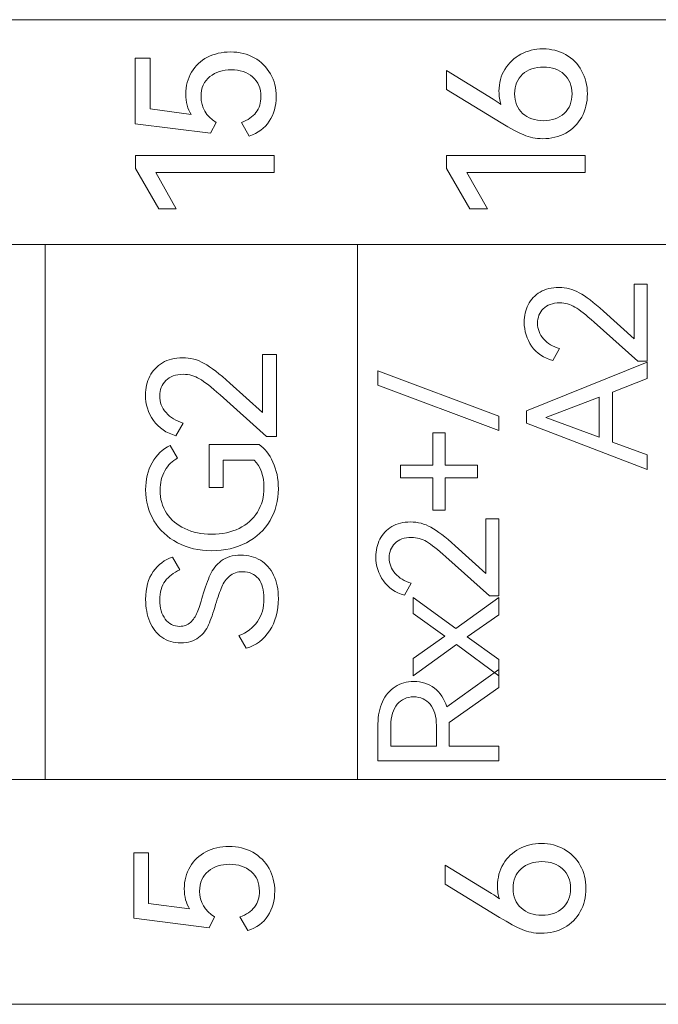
# Model space of a CAD drawing. Header units: millimetres. Extents: x 0 to 427, y 0 to 299.
# Tile 16 of 27: x 144 to 152, y 152 to 165. Entities that reach past the tile are written whole.
import ezdxf

# ---------------------------------------------------------------- set-up
doc = ezdxf.new("R2010")
doc.units = ezdxf.units.MM
doc.header["$MEASUREMENT"] = 0
doc.layers.add('layer 1', color=7, linetype='Continuous')

msp = doc.modelspace()

# ---------------------------------------------------------------- linework, layer by layer
at = {"layer": 'layer 1', "lineweight": 9}
for points, knots in [([(123.982, 161.715), (123.982, 161.715), (123.982, 164.646), (123.982, 164.646), (123.982, 164.646), (123.982, 164.646), (160.615, 164.646), (160.615, 164.646), (160.615, 164.646), (160.615, 164.646), (160.615, 161.715), (160.615, 161.715), (160.615, 161.715), (160.615, 161.715), (123.982, 161.715), (123.982, 161.715)], [0, 0, 0, 0, 0.25, 0.25, 0.25, 0.25, 0.5, 0.5, 0.5, 0.5, 0.75, 0.75, 0.75, 0.75, 1, 1, 1, 1]), ([(146.165, 163.676), (146.165, 163.783), (146.191, 163.879), (146.241, 163.962), (146.241, 163.962), (146.29, 164.046), (146.36, 164.112), (146.448, 164.157), (146.448, 164.157), (146.536, 164.203), (146.636, 164.226), (146.748, 164.226), (146.748, 164.226), (146.865, 164.226), (146.969, 164.2), (147.059, 164.15), (147.059, 164.15), (147.149, 164.099), (147.221, 164.028), (147.27, 163.94), (147.27, 163.94), (147.32, 163.852), (147.346, 163.752), (147.346, 163.644), (147.346, 163.644), (147.346, 163.523), (147.315, 163.416), (147.255, 163.324), (147.255, 163.324), (147.196, 163.231), (147.108, 163.166), (146.992, 163.13), (146.992, 163.13), (146.992, 163.13), (146.891, 163.308), (146.891, 163.308), (146.891, 163.308), (146.975, 163.337), (147.039, 163.381), (147.081, 163.437), (147.081, 163.437), (147.124, 163.494), (147.146, 163.563), (147.146, 163.644), (147.146, 163.644), (147.146, 163.752), (147.109, 163.838), (147.037, 163.9), (147.037, 163.9), (146.965, 163.962), (146.871, 163.994), (146.758, 163.994), (146.758, 163.994), (146.648, 163.994), (146.554, 163.964), (146.479, 163.904), (146.479, 163.904), (146.404, 163.845), (146.365, 163.757), (146.365, 163.644), (146.365, 163.644), (146.365, 163.5), (146.43, 163.388), (146.56, 163.308), (146.56, 163.308), (146.56, 163.308), (146.489, 163.167), (146.489, 163.167), (146.489, 163.167), (146.489, 163.167), (145.506, 163.29), (145.506, 163.29), (145.506, 163.29), (145.506, 163.29), (145.506, 164.145), (145.506, 164.145), (145.506, 164.145), (145.506, 164.145), (145.699, 164.145), (145.699, 164.145), (145.699, 164.145), (145.699, 164.145), (145.699, 163.483), (145.699, 163.483), (145.699, 163.483), (145.699, 163.483), (146.234, 163.411), (146.234, 163.411), (146.234, 163.411), (146.188, 163.484), (146.165, 163.572), (146.165, 163.676)], [0, 0, 0, 0, 0.043478, 0.043478, 0.043478, 0.043478, 0.086957, 0.086957, 0.086957, 0.086957, 0.130435, 0.130435, 0.130435, 0.130435, 0.173913, 0.173913, 0.173913, 0.173913, 0.217391, 0.217391, 0.217391, 0.217391, 0.26087, 0.26087, 0.26087, 0.26087, 0.304348, 0.304348, 0.304348, 0.304348, 0.347826, 0.347826, 0.347826, 0.347826, 0.391304, 0.391304, 0.391304, 0.391304, 0.434783, 0.434783, 0.434783, 0.434783, 0.478261, 0.478261, 0.478261, 0.478261, 0.521739, 0.521739, 0.521739, 0.521739, 0.565217, 0.565217, 0.565217, 0.565217, 0.608696, 0.608696, 0.608696, 0.608696, 0.652174, 0.652174, 0.652174, 0.652174, 0.695652, 0.695652, 0.695652, 0.695652, 0.73913, 0.73913, 0.73913, 0.73913, 0.782609, 0.782609, 0.782609, 0.782609, 0.826087, 0.826087, 0.826087, 0.826087, 0.869565, 0.869565, 0.869565, 0.869565, 0.913043, 0.913043, 0.913043, 0.913043, 0.956522, 0.956522, 0.956522, 0.956522, 1, 1, 1, 1]), ([(150.25, 163.713), (150.25, 163.82), (150.276, 163.916), (150.327, 163.999), (150.327, 163.999), (150.377, 164.083), (150.447, 164.149), (150.534, 164.195), (150.534, 164.195), (150.621, 164.242), (150.718, 164.266), (150.823, 164.266), (150.823, 164.266), (150.932, 164.266), (151.031, 164.241), (151.119, 164.191), (151.119, 164.191), (151.208, 164.14), (151.278, 164.07), (151.328, 163.981), (151.328, 163.981), (151.378, 163.891), (151.403, 163.791), (151.403, 163.681), (151.403, 163.681), (151.403, 163.567), (151.379, 163.466), (151.329, 163.377), (151.329, 163.377), (151.28, 163.288), (151.211, 163.219), (151.122, 163.169), (151.122, 163.169), (151.033, 163.12), (150.932, 163.095), (150.818, 163.095), (150.818, 163.095), (150.729, 163.095), (150.647, 163.111), (150.572, 163.144), (150.572, 163.144), (150.498, 163.176), (150.399, 163.229), (150.277, 163.303), (150.277, 163.303), (150.277, 163.303), (149.566, 163.735), (149.566, 163.735), (149.566, 163.735), (149.566, 163.735), (149.566, 163.984), (149.566, 163.984), (149.566, 163.984), (149.566, 163.984), (150.174, 163.611), (150.174, 163.611), (150.174, 163.611), (150.209, 163.59), (150.244, 163.565), (150.275, 163.542), (150.275, 163.542), (150.258, 163.593), (150.25, 163.65), (150.25, 163.713)], [0, 0, 0, 0, 0.0625, 0.0625, 0.0625, 0.0625, 0.125, 0.125, 0.125, 0.125, 0.1875, 0.1875, 0.1875, 0.1875, 0.25, 0.25, 0.25, 0.25, 0.3125, 0.3125, 0.3125, 0.3125, 0.375, 0.375, 0.375, 0.375, 0.4375, 0.4375, 0.4375, 0.4375, 0.5, 0.5, 0.5, 0.5, 0.5625, 0.5625, 0.5625, 0.5625, 0.625, 0.625, 0.625, 0.625, 0.6875, 0.6875, 0.6875, 0.6875, 0.75, 0.75, 0.75, 0.75, 0.8125, 0.8125, 0.8125, 0.8125, 0.875, 0.875, 0.875, 0.875, 0.9375, 0.9375, 0.9375, 0.9375, 1, 1, 1, 1]), ([(151.203, 163.681), (151.203, 163.786), (151.168, 163.871), (151.1, 163.934), (151.1, 163.934), (151.031, 163.997), (150.941, 164.029), (150.831, 164.029), (150.831, 164.029), (150.719, 164.029), (150.627, 163.997), (150.558, 163.935), (150.558, 163.935), (150.488, 163.873), (150.453, 163.788), (150.453, 163.681), (150.453, 163.681), (150.453, 163.574), (150.488, 163.488), (150.558, 163.425), (150.558, 163.425), (150.628, 163.362), (150.719, 163.33), (150.831, 163.33), (150.831, 163.33), (150.942, 163.33), (151.033, 163.362), (151.101, 163.425), (151.101, 163.425), (151.169, 163.488), (151.203, 163.574), (151.203, 163.681)], [0, 0, 0, 0, 0.125, 0.125, 0.125, 0.125, 0.25, 0.25, 0.25, 0.25, 0.375, 0.375, 0.375, 0.375, 0.5, 0.5, 0.5, 0.5, 0.625, 0.625, 0.625, 0.625, 0.75, 0.75, 0.75, 0.75, 0.875, 0.875, 0.875, 0.875, 1, 1, 1, 1]), ([(146.042, 162.182), (146.042, 162.182), (145.815, 162.182), (145.815, 162.182), (145.815, 162.182), (145.815, 162.182), (145.508, 162.708), (145.508, 162.708), (145.508, 162.708), (145.508, 162.708), (145.508, 162.876), (145.508, 162.876), (145.508, 162.876), (145.508, 162.876), (147.318, 162.876), (147.318, 162.876), (147.318, 162.876), (147.318, 162.876), (147.318, 162.653), (147.318, 162.653), (147.318, 162.653), (147.318, 162.653), (145.773, 162.653), (145.773, 162.653), (145.773, 162.653), (145.773, 162.653), (146.042, 162.182), (146.042, 162.182)], [0, 0, 0, 0, 0.142857, 0.142857, 0.142857, 0.142857, 0.285714, 0.285714, 0.285714, 0.285714, 0.428571, 0.428571, 0.428571, 0.428571, 0.571429, 0.571429, 0.571429, 0.571429, 0.714286, 0.714286, 0.714286, 0.714286, 0.857143, 0.857143, 0.857143, 0.857143, 1, 1, 1, 1]), ([(150.1, 162.182), (150.1, 162.182), (149.872, 162.182), (149.872, 162.182), (149.872, 162.182), (149.872, 162.182), (149.566, 162.708), (149.566, 162.708), (149.566, 162.708), (149.566, 162.708), (149.566, 162.876), (149.566, 162.876), (149.566, 162.876), (149.566, 162.876), (151.376, 162.876), (151.376, 162.876), (151.376, 162.876), (151.376, 162.876), (151.376, 162.653), (151.376, 162.653), (151.376, 162.653), (151.376, 162.653), (149.83, 162.653), (149.83, 162.653), (149.83, 162.653), (149.83, 162.653), (150.1, 162.182), (150.1, 162.182)], [0, 0, 0, 0, 0.142857, 0.142857, 0.142857, 0.142857, 0.285714, 0.285714, 0.285714, 0.285714, 0.428571, 0.428571, 0.428571, 0.428571, 0.571429, 0.571429, 0.571429, 0.571429, 0.714286, 0.714286, 0.714286, 0.714286, 0.857143, 0.857143, 0.857143, 0.857143, 1, 1, 1, 1]), ([(160.615, 161.714), (160.615, 161.714), (156.544, 161.714), (156.544, 161.714), (156.544, 161.714), (156.544, 161.714), (152.474, 161.714), (152.474, 161.714), (152.474, 161.714), (152.474, 161.714), (148.404, 161.714), (148.404, 161.714), (148.404, 161.714), (148.404, 161.714), (144.333, 161.714), (144.333, 161.714), (144.333, 161.714), (144.333, 161.714), (140.263, 161.714), (140.263, 161.714), (140.263, 161.714), (140.263, 161.714), (136.193, 161.714), (136.193, 161.714), (136.193, 161.714), (136.193, 161.714), (132.122, 161.714), (132.122, 161.714), (132.122, 161.714), (132.122, 161.714), (128.052, 161.714), (128.052, 161.714), (128.052, 161.714), (128.052, 161.714), (123.982, 161.714), (123.982, 161.714)], [0, 0, 0, 0, 0.111111, 0.111111, 0.111111, 0.111111, 0.222222, 0.222222, 0.222222, 0.222222, 0.333333, 0.333333, 0.333333, 0.333333, 0.444444, 0.444444, 0.444444, 0.444444, 0.555556, 0.555556, 0.555556, 0.555556, 0.666667, 0.666667, 0.666667, 0.666667, 0.777778, 0.777778, 0.777778, 0.777778, 0.888889, 0.888889, 0.888889, 0.888889, 1, 1, 1, 1]), ([(152.012, 160.486), (152.012, 160.486), (152.012, 161.198), (152.012, 161.198), (152.012, 161.198), (152.012, 161.198), (152.182, 161.198), (152.182, 161.198), (152.182, 161.198), (152.182, 161.198), (152.182, 160.193), (152.182, 160.193), (152.182, 160.193), (152.182, 160.193), (152.059, 160.193), (152.059, 160.193), (152.059, 160.193), (152.059, 160.193), (151.491, 160.703), (151.491, 160.703), (151.491, 160.703), (151.384, 160.798), (151.301, 160.865), (151.24, 160.901), (151.24, 160.901), (151.179, 160.937), (151.113, 160.955), (151.041, 160.955), (151.041, 160.955), (150.949, 160.955), (150.878, 160.929), (150.828, 160.879), (150.828, 160.879), (150.778, 160.829), (150.753, 160.766), (150.753, 160.69), (150.753, 160.69), (150.753, 160.612), (150.779, 160.544), (150.831, 160.486), (150.831, 160.486), (150.884, 160.427), (150.953, 160.384), (151.039, 160.359), (151.039, 160.359), (151.039, 160.359), (150.951, 160.204), (150.951, 160.204), (150.951, 160.204), (150.833, 160.235), (150.742, 160.298), (150.676, 160.391), (150.676, 160.391), (150.611, 160.484), (150.579, 160.588), (150.579, 160.703), (150.579, 160.703), (150.579, 160.786), (150.596, 160.862), (150.631, 160.931), (150.631, 160.931), (150.666, 161), (150.718, 161.055), (150.786, 161.096), (150.786, 161.096), (150.854, 161.136), (150.937, 161.157), (151.033, 161.157), (151.033, 161.157), (151.126, 161.157), (151.214, 161.134), (151.297, 161.088), (151.297, 161.088), (151.381, 161.042), (151.485, 160.961), (151.611, 160.847), (151.611, 160.847), (151.611, 160.847), (152.012, 160.486), (152.012, 160.486)], [0, 0, 0, 0, 0.05, 0.05, 0.05, 0.05, 0.1, 0.1, 0.1, 0.1, 0.15, 0.15, 0.15, 0.15, 0.2, 0.2, 0.2, 0.2, 0.25, 0.25, 0.25, 0.25, 0.3, 0.3, 0.3, 0.3, 0.35, 0.35, 0.35, 0.35, 0.4, 0.4, 0.4, 0.4, 0.45, 0.45, 0.45, 0.45, 0.5, 0.5, 0.5, 0.5, 0.55, 0.55, 0.55, 0.55, 0.6, 0.6, 0.6, 0.6, 0.65, 0.65, 0.65, 0.65, 0.7, 0.7, 0.7, 0.7, 0.75, 0.75, 0.75, 0.75, 0.8, 0.8, 0.8, 0.8, 0.85, 0.85, 0.85, 0.85, 0.9, 0.9, 0.9, 0.9, 0.95, 0.95, 0.95, 0.95, 1, 1, 1, 1]), ([(147.167, 159.524), (147.167, 159.524), (147.167, 160.283), (147.167, 160.283), (147.167, 160.283), (147.167, 160.283), (147.348, 160.283), (147.348, 160.283), (147.348, 160.283), (147.348, 160.283), (147.348, 159.212), (147.348, 159.212), (147.348, 159.212), (147.348, 159.212), (147.217, 159.212), (147.217, 159.212), (147.217, 159.212), (147.217, 159.212), (146.612, 159.755), (146.612, 159.755), (146.612, 159.755), (146.499, 159.858), (146.41, 159.928), (146.345, 159.966), (146.345, 159.966), (146.28, 160.005), (146.209, 160.024), (146.133, 160.024), (146.133, 160.024), (146.035, 160.024), (145.959, 159.997), (145.906, 159.943), (145.906, 159.943), (145.852, 159.89), (145.826, 159.823), (145.826, 159.742), (145.826, 159.742), (145.826, 159.659), (145.853, 159.586), (145.909, 159.524), (145.909, 159.524), (145.965, 159.461), (146.039, 159.416), (146.131, 159.388), (146.131, 159.388), (146.131, 159.388), (146.036, 159.223), (146.036, 159.223), (146.036, 159.223), (145.911, 159.257), (145.814, 159.324), (145.744, 159.423), (145.744, 159.423), (145.675, 159.522), (145.64, 159.633), (145.64, 159.755), (145.64, 159.755), (145.64, 159.844), (145.659, 159.925), (145.696, 159.998), (145.696, 159.998), (145.733, 160.072), (145.788, 160.13), (145.861, 160.174), (145.861, 160.174), (145.934, 160.217), (146.021, 160.239), (146.124, 160.239), (146.124, 160.239), (146.223, 160.239), (146.317, 160.215), (146.406, 160.166), (146.406, 160.166), (146.494, 160.117), (146.606, 160.031), (146.74, 159.909), (146.74, 159.909), (146.74, 159.909), (147.167, 159.524), (147.167, 159.524)], [0, 0, 0, 0, 0.05, 0.05, 0.05, 0.05, 0.1, 0.1, 0.1, 0.1, 0.15, 0.15, 0.15, 0.15, 0.2, 0.2, 0.2, 0.2, 0.25, 0.25, 0.25, 0.25, 0.3, 0.3, 0.3, 0.3, 0.35, 0.35, 0.35, 0.35, 0.4, 0.4, 0.4, 0.4, 0.45, 0.45, 0.45, 0.45, 0.5, 0.5, 0.5, 0.5, 0.55, 0.55, 0.55, 0.55, 0.6, 0.6, 0.6, 0.6, 0.65, 0.65, 0.65, 0.65, 0.7, 0.7, 0.7, 0.7, 0.75, 0.75, 0.75, 0.75, 0.8, 0.8, 0.8, 0.8, 0.85, 0.85, 0.85, 0.85, 0.9, 0.9, 0.9, 0.9, 0.95, 0.95, 0.95, 0.95, 1, 1, 1, 1]), ([(150.607, 159.547), (150.607, 159.547), (152.182, 160.18), (152.182, 160.18), (152.182, 160.18), (152.182, 160.18), (152.182, 159.967), (152.182, 159.967), (152.182, 159.967), (152.182, 159.967), (151.73, 159.793), (151.73, 159.793), (151.73, 159.793), (151.73, 159.793), (151.73, 159.141), (151.73, 159.141), (151.73, 159.141), (151.73, 159.141), (152.182, 158.975), (152.182, 158.975), (152.182, 158.975), (152.182, 158.975), (152.182, 158.781), (152.182, 158.781), (152.182, 158.781), (152.182, 158.781), (150.607, 159.386), (150.607, 159.386), (150.607, 159.386), (150.607, 159.386), (150.607, 159.547), (150.607, 159.547)], [0, 0, 0, 0, 0.125, 0.125, 0.125, 0.125, 0.25, 0.25, 0.25, 0.25, 0.375, 0.375, 0.375, 0.375, 0.5, 0.5, 0.5, 0.5, 0.625, 0.625, 0.625, 0.625, 0.75, 0.75, 0.75, 0.75, 0.875, 0.875, 0.875, 0.875, 1, 1, 1, 1]), ([(150.247, 159.293), (150.247, 159.293), (148.672, 159.882), (148.672, 159.882), (148.672, 159.882), (148.672, 159.882), (148.672, 160.068), (148.672, 160.068), (148.672, 160.068), (148.672, 160.068), (150.247, 159.478), (150.247, 159.478), (150.247, 159.478), (150.247, 159.478), (150.247, 159.293), (150.247, 159.293)], [0, 0, 0, 0, 0.25, 0.25, 0.25, 0.25, 0.5, 0.5, 0.5, 0.5, 0.75, 0.75, 0.75, 0.75, 1, 1, 1, 1]), ([(151.558, 159.726), (151.558, 159.726), (150.863, 159.459), (150.863, 159.459), (150.863, 159.459), (150.863, 159.459), (151.558, 159.205), (151.558, 159.205), (151.558, 159.205), (151.558, 159.205), (151.558, 159.726), (151.558, 159.726)], [0, 0, 0, 0, 0.333333, 0.333333, 0.333333, 0.333333, 0.666667, 0.666667, 0.666667, 0.666667, 1, 1, 1, 1]), ([(148.965, 158.675), (148.965, 158.675), (148.965, 158.839), (148.965, 158.839), (148.965, 158.839), (148.965, 158.839), (149.387, 158.839), (149.387, 158.839), (149.387, 158.839), (149.387, 158.839), (149.387, 159.261), (149.387, 159.261), (149.387, 159.261), (149.387, 159.261), (149.55, 159.261), (149.55, 159.261), (149.55, 159.261), (149.55, 159.261), (149.55, 158.839), (149.55, 158.839), (149.55, 158.839), (149.55, 158.839), (149.972, 158.839), (149.972, 158.839), (149.972, 158.839), (149.972, 158.839), (149.972, 158.675), (149.972, 158.675), (149.972, 158.675), (149.972, 158.675), (149.55, 158.675), (149.55, 158.675), (149.55, 158.675), (149.55, 158.675), (149.55, 158.254), (149.55, 158.254), (149.55, 158.254), (149.55, 158.254), (149.387, 158.254), (149.387, 158.254), (149.387, 158.254), (149.387, 158.254), (149.387, 158.675), (149.387, 158.675), (149.387, 158.675), (149.387, 158.675), (148.965, 158.675), (148.965, 158.675)], [0, 0, 0, 0, 0.083333, 0.083333, 0.083333, 0.083333, 0.166667, 0.166667, 0.166667, 0.166667, 0.25, 0.25, 0.25, 0.25, 0.333333, 0.333333, 0.333333, 0.333333, 0.416667, 0.416667, 0.416667, 0.416667, 0.5, 0.5, 0.5, 0.5, 0.583333, 0.583333, 0.583333, 0.583333, 0.666667, 0.666667, 0.666667, 0.666667, 0.75, 0.75, 0.75, 0.75, 0.833333, 0.833333, 0.833333, 0.833333, 0.916667, 0.916667, 0.916667, 0.916667, 1, 1, 1, 1]), ([(146.653, 158.547), (146.653, 158.547), (146.47, 158.547), (146.47, 158.547), (146.47, 158.547), (146.47, 158.547), (146.47, 159.107), (146.47, 159.107), (146.47, 159.107), (146.47, 159.107), (147.123, 159.107), (147.123, 159.107), (147.123, 159.107), (147.195, 159.058), (147.255, 158.982), (147.302, 158.88), (147.302, 158.88), (147.35, 158.777), (147.373, 158.662), (147.373, 158.533), (147.373, 158.533), (147.373, 158.379), (147.337, 158.24), (147.264, 158.117), (147.264, 158.117), (147.192, 157.994), (147.089, 157.898), (146.957, 157.828), (146.957, 157.828), (146.825, 157.759), (146.674, 157.724), (146.504, 157.724), (146.504, 157.724), (146.336, 157.724), (146.187, 157.759), (146.056, 157.828), (146.056, 157.828), (145.925, 157.898), (145.824, 157.993), (145.751, 158.115), (145.751, 158.115), (145.678, 158.236), (145.642, 158.371), (145.642, 158.52), (145.642, 158.52), (145.642, 158.651), (145.67, 158.768), (145.727, 158.872), (145.727, 158.872), (145.783, 158.975), (145.862, 159.05), (145.963, 159.097), (145.963, 159.097), (145.963, 159.097), (146.059, 158.932), (146.059, 158.932), (146.059, 158.932), (145.991, 158.896), (145.935, 158.841), (145.893, 158.767), (145.893, 158.767), (145.851, 158.694), (145.83, 158.608), (145.83, 158.51), (145.83, 158.51), (145.83, 158.399), (145.858, 158.3), (145.915, 158.213), (145.915, 158.213), (145.972, 158.127), (146.051, 158.06), (146.152, 158.012), (146.152, 158.012), (146.254, 157.964), (146.371, 157.939), (146.504, 157.939), (146.504, 157.939), (146.639, 157.939), (146.758, 157.965), (146.861, 158.015), (146.861, 158.015), (146.964, 158.066), (147.044, 158.137), (147.1, 158.228), (147.1, 158.228), (147.157, 158.32), (147.185, 158.426), (147.185, 158.547), (147.185, 158.547), (147.185, 158.703), (147.143, 158.822), (147.057, 158.903), (147.057, 158.903), (147.057, 158.903), (146.653, 158.903), (146.653, 158.903), (146.653, 158.903), (146.653, 158.903), (146.653, 158.547), (146.653, 158.547)], [0, 0, 0, 0, 0.04, 0.04, 0.04, 0.04, 0.08, 0.08, 0.08, 0.08, 0.12, 0.12, 0.12, 0.12, 0.16, 0.16, 0.16, 0.16, 0.2, 0.2, 0.2, 0.2, 0.24, 0.24, 0.24, 0.24, 0.28, 0.28, 0.28, 0.28, 0.32, 0.32, 0.32, 0.32, 0.36, 0.36, 0.36, 0.36, 0.4, 0.4, 0.4, 0.4, 0.44, 0.44, 0.44, 0.44, 0.48, 0.48, 0.48, 0.48, 0.52, 0.52, 0.52, 0.52, 0.56, 0.56, 0.56, 0.56, 0.6, 0.6, 0.6, 0.6, 0.64, 0.64, 0.64, 0.64, 0.68, 0.68, 0.68, 0.68, 0.72, 0.72, 0.72, 0.72, 0.76, 0.76, 0.76, 0.76, 0.8, 0.8, 0.8, 0.8, 0.84, 0.84, 0.84, 0.84, 0.88, 0.88, 0.88, 0.88, 0.92, 0.92, 0.92, 0.92, 0.96, 0.96, 0.96, 0.96, 1, 1, 1, 1]), ([(150.077, 157.428), (150.077, 157.428), (150.077, 158.14), (150.077, 158.14), (150.077, 158.14), (150.077, 158.14), (150.247, 158.14), (150.247, 158.14), (150.247, 158.14), (150.247, 158.14), (150.247, 157.135), (150.247, 157.135), (150.247, 157.135), (150.247, 157.135), (150.125, 157.135), (150.125, 157.135), (150.125, 157.135), (150.125, 157.135), (149.557, 157.645), (149.557, 157.645), (149.557, 157.645), (149.45, 157.741), (149.367, 157.807), (149.306, 157.843), (149.306, 157.843), (149.245, 157.879), (149.179, 157.897), (149.107, 157.897), (149.107, 157.897), (149.015, 157.897), (148.944, 157.872), (148.894, 157.821), (148.894, 157.821), (148.844, 157.771), (148.818, 157.708), (148.818, 157.632), (148.818, 157.632), (148.818, 157.555), (148.845, 157.486), (148.897, 157.428), (148.897, 157.428), (148.949, 157.369), (149.019, 157.326), (149.105, 157.301), (149.105, 157.301), (149.105, 157.301), (149.016, 157.146), (149.016, 157.146), (149.016, 157.146), (148.899, 157.177), (148.807, 157.24), (148.742, 157.333), (148.742, 157.333), (148.677, 157.426), (148.644, 157.53), (148.644, 157.645), (148.644, 157.645), (148.644, 157.728), (148.662, 157.804), (148.697, 157.873), (148.697, 157.873), (148.732, 157.942), (148.784, 157.997), (148.852, 158.038), (148.852, 158.038), (148.92, 158.079), (149.002, 158.099), (149.098, 158.099), (149.098, 158.099), (149.191, 158.099), (149.28, 158.076), (149.363, 158.03), (149.363, 158.03), (149.446, 157.984), (149.551, 157.904), (149.677, 157.789), (149.677, 157.789), (149.677, 157.789), (150.077, 157.428), (150.077, 157.428)], [0, 0, 0, 0, 0.05, 0.05, 0.05, 0.05, 0.1, 0.1, 0.1, 0.1, 0.15, 0.15, 0.15, 0.15, 0.2, 0.2, 0.2, 0.2, 0.25, 0.25, 0.25, 0.25, 0.3, 0.3, 0.3, 0.3, 0.35, 0.35, 0.35, 0.35, 0.4, 0.4, 0.4, 0.4, 0.45, 0.45, 0.45, 0.45, 0.5, 0.5, 0.5, 0.5, 0.55, 0.55, 0.55, 0.55, 0.6, 0.6, 0.6, 0.6, 0.65, 0.65, 0.65, 0.65, 0.7, 0.7, 0.7, 0.7, 0.75, 0.75, 0.75, 0.75, 0.8, 0.8, 0.8, 0.8, 0.85, 0.85, 0.85, 0.85, 0.9, 0.9, 0.9, 0.9, 0.95, 0.95, 0.95, 0.95, 1, 1, 1, 1]), ([(146.883, 157.667), (146.979, 157.667), (147.064, 157.645), (147.138, 157.6), (147.138, 157.6), (147.212, 157.556), (147.27, 157.491), (147.311, 157.405), (147.311, 157.405), (147.353, 157.32), (147.373, 157.218), (147.373, 157.1), (147.373, 157.1), (147.373, 156.937), (147.335, 156.797), (147.259, 156.681), (147.259, 156.681), (147.182, 156.565), (147.081, 156.488), (146.954, 156.452), (146.954, 156.452), (146.954, 156.452), (146.857, 156.617), (146.857, 156.617), (146.857, 156.617), (146.963, 156.658), (147.044, 156.719), (147.1, 156.8), (147.1, 156.8), (147.157, 156.881), (147.185, 156.982), (147.185, 157.103), (147.185, 157.103), (147.185, 157.213), (147.161, 157.298), (147.112, 157.36), (147.112, 157.36), (147.063, 157.421), (146.995, 157.451), (146.908, 157.451), (146.908, 157.451), (146.838, 157.451), (146.781, 157.432), (146.737, 157.394), (146.737, 157.394), (146.693, 157.356), (146.659, 157.309), (146.635, 157.253), (146.635, 157.253), (146.611, 157.197), (146.584, 157.12), (146.555, 157.023), (146.555, 157.023), (146.523, 156.914), (146.492, 156.826), (146.463, 156.76), (146.463, 156.76), (146.434, 156.693), (146.39, 156.637), (146.332, 156.591), (146.332, 156.591), (146.274, 156.546), (146.198, 156.523), (146.103, 156.523), (146.103, 156.523), (146.007, 156.523), (145.924, 156.547), (145.854, 156.596), (145.854, 156.596), (145.785, 156.645), (145.732, 156.713), (145.696, 156.799), (145.696, 156.799), (145.66, 156.885), (145.642, 156.982), (145.642, 157.089), (145.642, 157.089), (145.642, 157.239), (145.675, 157.36), (145.741, 157.452), (145.741, 157.452), (145.806, 157.545), (145.89, 157.607), (145.991, 157.639), (145.991, 157.639), (145.991, 157.639), (146.087, 157.474), (146.087, 157.474), (146.087, 157.474), (146.006, 157.439), (145.942, 157.391), (145.897, 157.329), (145.897, 157.329), (145.851, 157.267), (145.828, 157.185), (145.828, 157.082), (145.828, 157.082), (145.828, 156.978), (145.851, 156.895), (145.898, 156.832), (145.898, 156.832), (145.944, 156.77), (146.007, 156.738), (146.085, 156.738), (146.085, 156.738), (146.143, 156.738), (146.19, 156.755), (146.227, 156.79), (146.227, 156.79), (146.264, 156.824), (146.293, 156.867), (146.314, 156.919), (146.314, 156.919), (146.335, 156.971), (146.359, 157.042), (146.385, 157.133), (146.385, 157.133), (146.419, 157.247), (146.452, 157.34), (146.484, 157.41), (146.484, 157.41), (146.516, 157.48), (146.564, 157.541), (146.628, 157.591), (146.628, 157.591), (146.692, 157.642), (146.777, 157.667), (146.883, 157.667)], [0, 0, 0, 0, 0.03125, 0.03125, 0.03125, 0.03125, 0.0625, 0.0625, 0.0625, 0.0625, 0.09375, 0.09375, 0.09375, 0.09375, 0.125, 0.125, 0.125, 0.125, 0.15625, 0.15625, 0.15625, 0.15625, 0.1875, 0.1875, 0.1875, 0.1875, 0.21875, 0.21875, 0.21875, 0.21875, 0.25, 0.25, 0.25, 0.25, 0.28125, 0.28125, 0.28125, 0.28125, 0.3125, 0.3125, 0.3125, 0.3125, 0.34375, 0.34375, 0.34375, 0.34375, 0.375, 0.375, 0.375, 0.375, 0.40625, 0.40625, 0.40625, 0.40625, 0.4375, 0.4375, 0.4375, 0.4375, 0.46875, 0.46875, 0.46875, 0.46875, 0.5, 0.5, 0.5, 0.5, 0.53125, 0.53125, 0.53125, 0.53125, 0.5625, 0.5625, 0.5625, 0.5625, 0.59375, 0.59375, 0.59375, 0.59375, 0.625, 0.625, 0.625, 0.625, 0.65625, 0.65625, 0.65625, 0.65625, 0.6875, 0.6875, 0.6875, 0.6875, 0.71875, 0.71875, 0.71875, 0.71875, 0.75, 0.75, 0.75, 0.75, 0.78125, 0.78125, 0.78125, 0.78125, 0.8125, 0.8125, 0.8125, 0.8125, 0.84375, 0.84375, 0.84375, 0.84375, 0.875, 0.875, 0.875, 0.875, 0.90625, 0.90625, 0.90625, 0.90625, 0.9375, 0.9375, 0.9375, 0.9375, 0.96875, 0.96875, 0.96875, 0.96875, 1, 1, 1, 1]), ([(149.544, 156.61), (149.544, 156.61), (149.131, 156.905), (149.131, 156.905), (149.131, 156.905), (149.131, 156.905), (149.131, 157.114), (149.131, 157.114), (149.131, 157.114), (149.131, 157.114), (149.686, 156.709), (149.686, 156.709), (149.686, 156.709), (149.686, 156.709), (150.247, 157.114), (150.247, 157.114), (150.247, 157.114), (150.247, 157.114), (150.247, 156.89), (150.247, 156.89), (150.247, 156.89), (150.247, 156.89), (149.834, 156.602), (149.834, 156.602), (149.834, 156.602), (149.834, 156.602), (150.247, 156.305), (150.247, 156.305), (150.247, 156.305), (150.247, 156.305), (150.247, 156.092), (150.247, 156.092), (150.247, 156.092), (150.247, 156.092), (149.694, 156.5), (149.694, 156.5), (149.694, 156.5), (149.694, 156.5), (149.131, 156.092), (149.131, 156.092), (149.131, 156.092), (149.131, 156.092), (149.131, 156.32), (149.131, 156.32), (149.131, 156.32), (149.131, 156.32), (149.544, 156.61), (149.544, 156.61)], [0, 0, 0, 0, 0.083333, 0.083333, 0.083333, 0.083333, 0.166667, 0.166667, 0.166667, 0.166667, 0.25, 0.25, 0.25, 0.25, 0.333333, 0.333333, 0.333333, 0.333333, 0.416667, 0.416667, 0.416667, 0.416667, 0.5, 0.5, 0.5, 0.5, 0.583333, 0.583333, 0.583333, 0.583333, 0.666667, 0.666667, 0.666667, 0.666667, 0.75, 0.75, 0.75, 0.75, 0.833333, 0.833333, 0.833333, 0.833333, 0.916667, 0.916667, 0.916667, 0.916667, 1, 1, 1, 1]), ([(150.247, 156.178), (150.247, 156.178), (150.247, 155.943), (150.247, 155.943), (150.247, 155.943), (150.247, 155.943), (149.602, 155.487), (149.602, 155.487), (149.602, 155.487), (149.602, 155.487), (149.602, 155.468), (149.602, 155.468), (149.602, 155.468), (149.602, 155.468), (149.602, 155.175), (149.602, 155.175), (149.602, 155.175), (149.602, 155.175), (150.247, 155.175), (150.247, 155.175), (150.247, 155.175), (150.247, 155.175), (150.247, 154.984), (150.247, 154.984), (150.247, 154.984), (150.247, 154.984), (148.672, 154.984), (148.672, 154.984), (148.672, 154.984), (148.672, 154.984), (148.672, 155.468), (148.672, 155.468), (148.672, 155.468), (148.672, 155.575), (148.692, 155.671), (148.73, 155.755), (148.73, 155.755), (148.769, 155.839), (148.824, 155.904), (148.895, 155.951), (148.895, 155.951), (148.966, 155.997), (149.047, 156.021), (149.139, 156.021), (149.139, 156.021), (149.242, 156.021), (149.332, 155.991), (149.407, 155.933), (149.407, 155.933), (149.482, 155.874), (149.537, 155.793), (149.57, 155.689), (149.57, 155.689), (149.57, 155.689), (150.247, 156.178), (150.247, 156.178)], [0, 0, 0, 0, 0.071429, 0.071429, 0.071429, 0.071429, 0.142857, 0.142857, 0.142857, 0.142857, 0.214286, 0.214286, 0.214286, 0.214286, 0.285714, 0.285714, 0.285714, 0.285714, 0.357143, 0.357143, 0.357143, 0.357143, 0.428571, 0.428571, 0.428571, 0.428571, 0.5, 0.5, 0.5, 0.5, 0.571429, 0.571429, 0.571429, 0.571429, 0.642857, 0.642857, 0.642857, 0.642857, 0.714286, 0.714286, 0.714286, 0.714286, 0.785714, 0.785714, 0.785714, 0.785714, 0.857143, 0.857143, 0.857143, 0.857143, 0.928571, 0.928571, 0.928571, 0.928571, 1, 1, 1, 1]), ([(148.84, 155.175), (148.84, 155.175), (149.434, 155.175), (149.434, 155.175), (149.434, 155.175), (149.434, 155.175), (149.434, 155.444), (149.434, 155.444), (149.434, 155.444), (149.434, 155.566), (149.407, 155.659), (149.353, 155.723), (149.353, 155.723), (149.299, 155.787), (149.228, 155.819), (149.139, 155.819), (149.139, 155.819), (149.05, 155.819), (148.978, 155.787), (148.923, 155.723), (148.923, 155.723), (148.868, 155.659), (148.84, 155.566), (148.84, 155.444), (148.84, 155.444), (148.84, 155.444), (148.84, 155.175), (148.84, 155.175)], [0, 0, 0, 0, 0.142857, 0.142857, 0.142857, 0.142857, 0.285714, 0.285714, 0.285714, 0.285714, 0.428571, 0.428571, 0.428571, 0.428571, 0.571429, 0.571429, 0.571429, 0.571429, 0.714286, 0.714286, 0.714286, 0.714286, 0.857143, 0.857143, 0.857143, 0.857143, 1, 1, 1, 1]), ([(160.615, 154.743), (160.615, 154.743), (156.544, 154.743), (156.544, 154.743), (156.544, 154.743), (156.544, 154.743), (152.474, 154.743), (152.474, 154.743), (152.474, 154.743), (152.474, 154.743), (148.404, 154.743), (148.404, 154.743), (148.404, 154.743), (148.404, 154.743), (144.333, 154.743), (144.333, 154.743), (144.333, 154.743), (144.333, 154.743), (140.263, 154.743), (140.263, 154.743), (140.263, 154.743), (140.263, 154.743), (136.193, 154.743), (136.193, 154.743), (136.193, 154.743), (136.193, 154.743), (132.122, 154.743), (132.122, 154.743), (132.122, 154.743), (132.122, 154.743), (128.052, 154.743), (128.052, 154.743), (128.052, 154.743), (128.052, 154.743), (123.982, 154.743), (123.982, 154.743)], [0, 0, 0, 0, 0.111111, 0.111111, 0.111111, 0.111111, 0.222222, 0.222222, 0.222222, 0.222222, 0.333333, 0.333333, 0.333333, 0.333333, 0.444444, 0.444444, 0.444444, 0.444444, 0.555556, 0.555556, 0.555556, 0.555556, 0.666667, 0.666667, 0.666667, 0.666667, 0.777778, 0.777778, 0.777778, 0.777778, 0.888889, 0.888889, 0.888889, 0.888889, 1, 1, 1, 1]), ([(123.982, 151.812), (123.982, 151.812), (123.982, 154.743), (123.982, 154.743), (123.982, 154.743), (123.982, 154.743), (160.615, 154.743), (160.615, 154.743), (160.615, 154.743), (160.615, 154.743), (160.615, 151.812), (160.615, 151.812), (160.615, 151.812), (160.615, 151.812), (123.982, 151.812), (123.982, 151.812)], [0, 0, 0, 0, 0.25, 0.25, 0.25, 0.25, 0.5, 0.5, 0.5, 0.5, 0.75, 0.75, 0.75, 0.75, 1, 1, 1, 1]), ([(150.231, 153.355), (150.231, 153.462), (150.256, 153.558), (150.307, 153.642), (150.307, 153.642), (150.358, 153.726), (150.428, 153.791), (150.515, 153.838), (150.515, 153.838), (150.602, 153.885), (150.698, 153.909), (150.804, 153.909), (150.804, 153.909), (150.912, 153.909), (151.011, 153.883), (151.1, 153.833), (151.1, 153.833), (151.189, 153.783), (151.259, 153.713), (151.309, 153.623), (151.309, 153.623), (151.359, 153.534), (151.384, 153.434), (151.384, 153.323), (151.384, 153.323), (151.384, 153.21), (151.359, 153.108), (151.31, 153.02), (151.31, 153.02), (151.261, 152.931), (151.192, 152.862), (151.103, 152.812), (151.103, 152.812), (151.014, 152.763), (150.912, 152.738), (150.799, 152.738), (150.799, 152.738), (150.71, 152.738), (150.628, 152.754), (150.553, 152.786), (150.553, 152.786), (150.478, 152.818), (150.38, 152.871), (150.258, 152.945), (150.258, 152.945), (150.258, 152.945), (149.547, 153.378), (149.547, 153.378), (149.547, 153.378), (149.547, 153.378), (149.547, 153.627), (149.547, 153.627), (149.547, 153.627), (149.547, 153.627), (150.154, 153.254), (150.154, 153.254), (150.154, 153.254), (150.191, 153.231), (150.224, 153.208), (150.256, 153.185), (150.256, 153.185), (150.239, 153.236), (150.231, 153.293), (150.231, 153.355)], [0, 0, 0, 0, 0.0625, 0.0625, 0.0625, 0.0625, 0.125, 0.125, 0.125, 0.125, 0.1875, 0.1875, 0.1875, 0.1875, 0.25, 0.25, 0.25, 0.25, 0.3125, 0.3125, 0.3125, 0.3125, 0.375, 0.375, 0.375, 0.375, 0.4375, 0.4375, 0.4375, 0.4375, 0.5, 0.5, 0.5, 0.5, 0.5625, 0.5625, 0.5625, 0.5625, 0.625, 0.625, 0.625, 0.625, 0.6875, 0.6875, 0.6875, 0.6875, 0.75, 0.75, 0.75, 0.75, 0.8125, 0.8125, 0.8125, 0.8125, 0.875, 0.875, 0.875, 0.875, 0.9375, 0.9375, 0.9375, 0.9375, 1, 1, 1, 1]), ([(146.146, 153.318), (146.146, 153.425), (146.171, 153.521), (146.221, 153.605), (146.221, 153.605), (146.271, 153.689), (146.341, 153.754), (146.429, 153.8), (146.429, 153.8), (146.517, 153.846), (146.617, 153.869), (146.729, 153.869), (146.729, 153.869), (146.846, 153.869), (146.949, 153.844), (147.04, 153.793), (147.04, 153.793), (147.13, 153.741), (147.201, 153.672), (147.251, 153.583), (147.251, 153.583), (147.301, 153.494), (147.326, 153.395), (147.326, 153.286), (147.326, 153.286), (147.326, 153.166), (147.296, 153.06), (147.236, 152.966), (147.236, 152.966), (147.176, 152.873), (147.088, 152.809), (146.973, 152.773), (146.973, 152.773), (146.973, 152.773), (146.872, 152.95), (146.872, 152.95), (146.872, 152.95), (146.956, 152.98), (147.019, 153.023), (147.062, 153.08), (147.062, 153.08), (147.105, 153.137), (147.126, 153.206), (147.126, 153.286), (147.126, 153.286), (147.126, 153.395), (147.09, 153.481), (147.018, 153.543), (147.018, 153.543), (146.945, 153.606), (146.852, 153.637), (146.739, 153.637), (146.739, 153.637), (146.628, 153.637), (146.535, 153.607), (146.46, 153.547), (146.46, 153.547), (146.384, 153.487), (146.346, 153.4), (146.346, 153.286), (146.346, 153.286), (146.346, 153.143), (146.411, 153.031), (146.541, 152.95), (146.541, 152.95), (146.541, 152.95), (146.469, 152.81), (146.469, 152.81), (146.469, 152.81), (146.469, 152.81), (145.487, 152.933), (145.487, 152.933), (145.487, 152.933), (145.487, 152.933), (145.487, 153.788), (145.487, 153.788), (145.487, 153.788), (145.487, 153.788), (145.679, 153.788), (145.679, 153.788), (145.679, 153.788), (145.679, 153.788), (145.679, 153.126), (145.679, 153.126), (145.679, 153.126), (145.679, 153.126), (146.215, 153.054), (146.215, 153.054), (146.215, 153.054), (146.169, 153.127), (146.146, 153.215), (146.146, 153.318)], [0, 0, 0, 0, 0.043478, 0.043478, 0.043478, 0.043478, 0.086957, 0.086957, 0.086957, 0.086957, 0.130435, 0.130435, 0.130435, 0.130435, 0.173913, 0.173913, 0.173913, 0.173913, 0.217391, 0.217391, 0.217391, 0.217391, 0.26087, 0.26087, 0.26087, 0.26087, 0.304348, 0.304348, 0.304348, 0.304348, 0.347826, 0.347826, 0.347826, 0.347826, 0.391304, 0.391304, 0.391304, 0.391304, 0.434783, 0.434783, 0.434783, 0.434783, 0.478261, 0.478261, 0.478261, 0.478261, 0.521739, 0.521739, 0.521739, 0.521739, 0.565217, 0.565217, 0.565217, 0.565217, 0.608696, 0.608696, 0.608696, 0.608696, 0.652174, 0.652174, 0.652174, 0.652174, 0.695652, 0.695652, 0.695652, 0.695652, 0.73913, 0.73913, 0.73913, 0.73913, 0.782609, 0.782609, 0.782609, 0.782609, 0.826087, 0.826087, 0.826087, 0.826087, 0.869565, 0.869565, 0.869565, 0.869565, 0.913043, 0.913043, 0.913043, 0.913043, 0.956522, 0.956522, 0.956522, 0.956522, 1, 1, 1, 1]), ([(151.184, 153.323), (151.184, 153.429), (151.15, 153.513), (151.08, 153.576), (151.08, 153.576), (151.011, 153.64), (150.922, 153.672), (150.811, 153.672), (150.811, 153.672), (150.699, 153.672), (150.608, 153.64), (150.538, 153.578), (150.538, 153.578), (150.468, 153.515), (150.433, 153.43), (150.433, 153.323), (150.433, 153.323), (150.433, 153.216), (150.468, 153.131), (150.538, 153.068), (150.538, 153.068), (150.608, 153.004), (150.699, 152.973), (150.811, 152.973), (150.811, 152.973), (150.923, 152.973), (151.013, 153.004), (151.082, 153.068), (151.082, 153.068), (151.15, 153.131), (151.184, 153.216), (151.184, 153.323)], [0, 0, 0, 0, 0.125, 0.125, 0.125, 0.125, 0.25, 0.25, 0.25, 0.25, 0.375, 0.375, 0.375, 0.375, 0.5, 0.5, 0.5, 0.5, 0.625, 0.625, 0.625, 0.625, 0.75, 0.75, 0.75, 0.75, 0.875, 0.875, 0.875, 0.875, 1, 1, 1, 1])]:
    msp.add_open_spline(points, degree=3, knots=knots, dxfattribs=at)
for points in [[(144.333, 154.743), (144.333, 154.743), (144.333, 161.714), (144.333, 161.714)], [(148.404, 154.743), (148.404, 154.743), (148.404, 161.714), (148.404, 161.714)]]:
    msp.add_open_spline(points, degree=3, dxfattribs=at)

doc.saveas('drawing.dxf')
